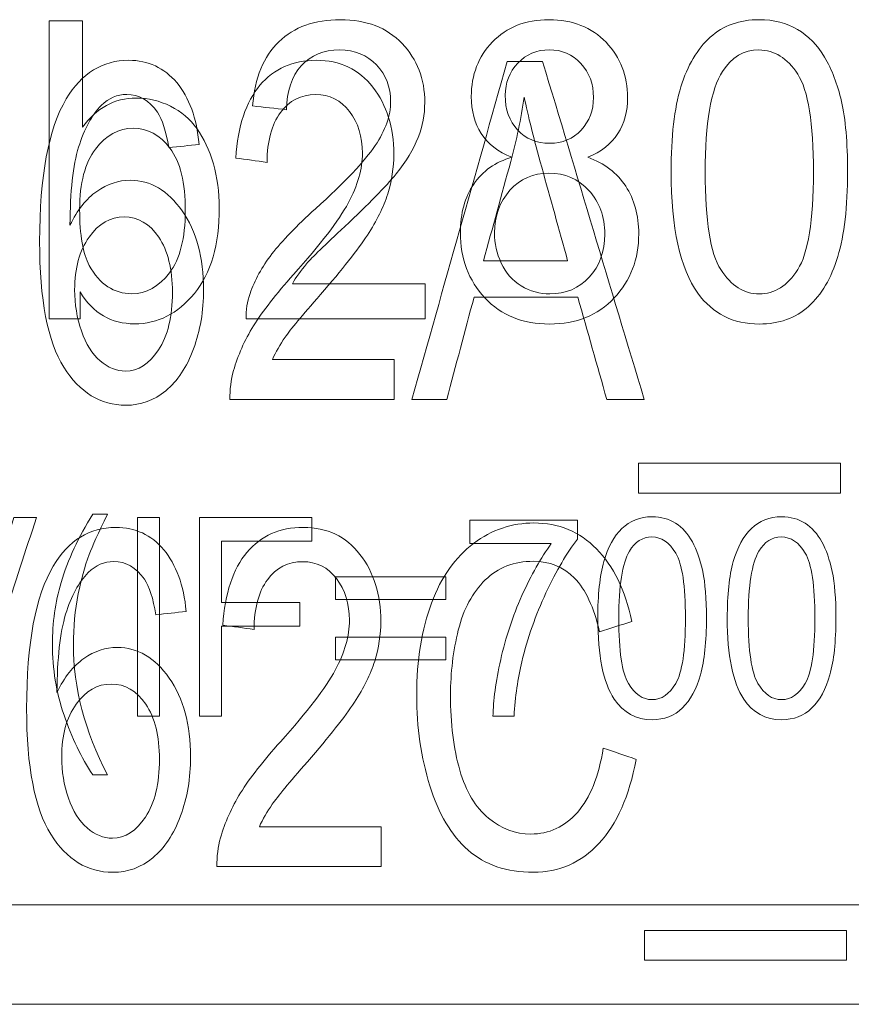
# Model space of a CAD drawing. Header units: inches. Extents: x -30 to 641, y 180 to 601.
# Tile 88 of 252: x 86.22 to 90.4, y 542.23 to 547.18. Entities that reach past the tile are written whole.
import ezdxf

# ---------------------------------------------------------------- set-up
doc = ezdxf.new("R2010")
doc.units = ezdxf.units.IN
doc.header["$MEASUREMENT"] = 0
doc.layers.add('1', color=7, linetype='Continuous')

# ---------------------------------------------------------------- blocks, each defined once
blk = doc.blocks.new('block 46')
at = {"layer": '1', "color": 155, "lineweight": 18, "true_color": 0x4c7299}
blk.add_lwpolyline([(155.5019, 542.2257), (23.9375, 542.2257)], dxfattribs=at)
blk = doc.blocks.new('block 1114')
at = {"layer": '1', "color": 155, "lineweight": 18, "true_color": 0x4c7299}
blk.add_lwpolyline([(58.2212, 542.7257), (96.2212, 542.7257)], dxfattribs=at)
blk = doc.blocks.new('block 1428')
at = {"layer": '1', "color": 18, "lineweight": 13, "true_color": 0x4c0000}
blk.add_lwpolyline([(155.5019, 542.2257), (23.9375, 542.2257)], dxfattribs=at)
blk = doc.blocks.new('block 1456')
at = {"layer": '1', "color": 18, "lineweight": 13, "true_color": 0x4c0000}
blk.add_lwpolyline([(155.5019, 542.2257), (23.9375, 542.2257)], dxfattribs=at)
blk = doc.blocks.new('block 5682')
at = {"layer": '1', "color": 18, "lineweight": 13, "true_color": 0x4c0000}
blk.add_open_spline([(85.9718, 543.6752), (85.9339, 543.6752), (85.8959, 543.6752), (85.858, 543.6752), (85.7496, 544.0085), (85.6412, 544.3419), (85.5329, 544.6752), (85.5729, 544.6752), (85.613, 544.6752), (85.6531, 544.6752), (85.7257, 544.433), (85.7984, 544.1909), (85.8711, 543.9487), (85.8886, 543.8906), (85.9033, 543.8359), (85.9151, 543.785), (85.9282, 543.8397), (85.9432, 543.8942), (85.9604, 543.9487), (86.0366, 544.1906), (86.1115, 544.433), (86.187, 544.6752), (86.2248, 544.6752), (86.2626, 544.6752), (86.3004, 544.6752), (86.1908, 544.3419), (86.0813, 544.0085), (85.9718, 543.6752)], degree=3, knots=[0, 0, 0, 0, 1, 1, 1, 2, 2, 2, 3, 3, 3, 4, 4, 4, 5, 5, 5, 6, 6, 6, 7, 7, 7, 8, 8, 8, 9, 9, 9, 9], dxfattribs=at)
blk = doc.blocks.new('block 5684')
at = {"layer": '1', "color": 18, "lineweight": 13, "true_color": 0x4c0000}
blk.add_open_spline([(88.8922, 544.5442), (88.7552, 544.5442), (88.6183, 544.5442), (88.4814, 544.5442), (88.4814, 544.5835), (88.4814, 544.6228), (88.4814, 544.6622), (88.6624, 544.6622), (88.8434, 544.6622), (89.0244, 544.6622), (89.0244, 544.6304), (89.0244, 544.5985), (89.0244, 544.5667), (88.9709, 544.4989), (88.9181, 544.4089), (88.8656, 544.2966), (88.813, 544.1844), (88.7726, 544.0687), (88.7441, 543.9502), (88.7238, 543.8662), (88.7102, 543.7747), (88.7046, 543.6752), (88.6693, 543.6752), (88.6339, 543.6752), (88.5986, 543.6752), (88.5999, 543.7537), (88.6127, 543.8489), (88.6376, 543.9604), (88.6625, 544.0717), (88.6979, 544.1792), (88.7443, 544.2825), (88.7908, 544.3861), (88.84, 544.4734), (88.8922, 544.5442)], degree=3, knots=[0, 0, 0, 0, 1, 1, 1, 2, 2, 2, 3, 3, 3, 4, 4, 4, 5, 5, 5, 6, 6, 6, 7, 7, 7, 8, 8, 8, 9, 9, 9, 10, 10, 10, 11, 11, 11, 11], dxfattribs=at)
blk = doc.blocks.new('block 5695')
at = {"layer": '1', "color": 18, "lineweight": 13, "true_color": 0x4c0000}
blk.add_open_spline([(89.8611, 543.762), (89.8058, 543.8451), (89.7782, 543.9807), (89.7782, 544.1684), (89.7782, 544.2866), (89.7882, 544.3818), (89.8086, 544.4539), (89.829, 544.5258), (89.8595, 544.5816), (89.8996, 544.6207), (89.9399, 544.66), (89.9906, 544.6793), (90.0516, 544.6793), (90.0967, 544.6793), (90.1361, 544.6686), (90.1701, 544.6468), (90.2039, 544.6251), (90.2321, 544.5941), (90.2542, 544.5534), (90.2763, 544.5128), (90.2937, 544.4631), (90.3063, 544.4048), (90.3191, 544.3462), (90.3252, 544.2674), (90.3252, 544.1684), (90.3252, 544.051), (90.3151, 543.9564), (90.295, 543.8842), (90.2748, 543.812), (90.2443, 543.7566), (90.2042, 543.7172), (90.1639, 543.6777), (90.113, 543.6581), (90.0516, 543.6581), (89.9707, 543.6581), (89.9071, 543.6926), (89.8611, 543.762)], degree=3, knots=[0, 0, 0, 0, 1, 1, 1, 2, 2, 2, 3, 3, 3, 4, 4, 4, 5, 5, 5, 6, 6, 6, 7, 7, 7, 8, 8, 8, 9, 9, 9, 10, 10, 10, 11, 11, 11, 12, 12, 12, 12], dxfattribs=at)
blk = doc.blocks.new('block 5697')
at = {"layer": '1', "color": 18, "lineweight": 13, "true_color": 0x4c0000}
blk.add_open_spline([(89.9375, 544.5059), (89.9018, 544.445), (89.884, 544.3324), (89.884, 544.1684), (89.884, 544.0042), (89.9001, 543.895), (89.9323, 543.8407), (89.9646, 543.7862), (90.0044, 543.7591), (90.0516, 543.7591), (90.099, 543.7591), (90.1387, 543.7862), (90.1709, 543.841), (90.203, 543.8955), (90.2194, 544.0047), (90.2194, 544.1684), (90.2194, 544.3329), (90.2031, 544.4424), (90.1709, 544.4964), (90.1386, 544.5506), (90.0986, 544.5777), (90.0505, 544.5777), (90.0033, 544.5777), (89.9655, 544.5537), (89.9375, 544.5059)], degree=3, knots=[0, 0, 0, 0, 1, 1, 1, 2, 2, 2, 3, 3, 3, 4, 4, 4, 5, 5, 5, 6, 6, 6, 7, 7, 7, 8, 8, 8, 8], dxfattribs=at)
blk = doc.blocks.new('block 5702')
at = {"layer": '1', "color": 18, "lineweight": 13, "true_color": 0x4c0000}
blk.add_open_spline([(88.7236, 546.9624), (88.6816, 546.9173), (88.6603, 546.8636), (88.6603, 546.8007), (88.6603, 546.7297), (88.6812, 546.6718), (88.7227, 546.6269), (88.7644, 546.5818), (88.8183, 546.5593), (88.8845, 546.5593), (88.949, 546.5593), (89.0016, 546.5816), (89.0431, 546.6261), (89.0846, 546.6706), (89.1048, 546.7255), (89.1048, 546.7903), (89.1048, 546.8579), (89.0835, 546.9147), (89.041, 546.9607), (88.9986, 547.0066), (88.9458, 547.0298), (88.8827, 547.0298), (88.8186, 547.0298), (88.7656, 547.0075), (88.7236, 546.9624)], degree=3, knots=[0, 0, 0, 0, 1, 1, 1, 2, 2, 2, 3, 3, 3, 4, 4, 4, 5, 5, 5, 6, 6, 6, 7, 7, 7, 8, 8, 8, 8], dxfattribs=at)
blk = doc.blocks.new('block 5706')
at = {"layer": '1', "color": 18, "lineweight": 13, "true_color": 0x4c0000}
blk.add_open_spline([(89.6299, 545.8054), (89.5402, 545.93), (89.4953, 546.1334), (89.4953, 546.415), (89.4953, 546.5923), (89.5116, 546.7351), (89.5448, 546.8433), (89.5778, 546.9511), (89.6274, 547.0348), (89.6926, 547.0935), (89.758, 547.1524), (89.8404, 547.1813), (89.9394, 547.1813), (90.0126, 547.1813), (90.0768, 547.1652), (90.1318, 547.1326), (90.1867, 547.1001), (90.2326, 547.0536), (90.2685, 546.9926), (90.3044, 546.9315), (90.3326, 546.8571), (90.3532, 546.7696), (90.3739, 546.6817), (90.3839, 546.5635), (90.3839, 546.415), (90.3839, 546.2389), (90.3675, 546.0969), (90.3347, 545.9887), (90.3019, 545.8804), (90.2525, 545.7972), (90.1873, 545.7381), (90.1219, 545.6789), (90.0391, 545.6495), (89.9394, 545.6495), (89.808, 545.6495), (89.7048, 545.7013), (89.6299, 545.8054)], degree=3, knots=[0, 0, 0, 0, 1, 1, 1, 2, 2, 2, 3, 3, 3, 4, 4, 4, 5, 5, 5, 6, 6, 6, 7, 7, 7, 8, 8, 8, 9, 9, 9, 10, 10, 10, 11, 11, 11, 12, 12, 12, 12], dxfattribs=at)
blk = doc.blocks.new('block 5714')
at = {"layer": '1', "color": 18, "lineweight": 13, "true_color": 0x4c0000}
blk.add_open_spline([(89.2857, 544.5059), (89.25, 544.445), (89.2321, 544.3324), (89.2321, 544.1684), (89.2321, 544.0042), (89.2482, 543.895), (89.2804, 543.8407), (89.3128, 543.7862), (89.3526, 543.7591), (89.3998, 543.7591), (89.4472, 543.7591), (89.4869, 543.7862), (89.5191, 543.841), (89.5512, 543.8955), (89.5676, 544.0047), (89.5676, 544.1684), (89.5676, 544.3329), (89.5513, 544.4424), (89.5191, 544.4964), (89.4868, 544.5506), (89.4468, 544.5777), (89.3987, 544.5777), (89.3515, 544.5777), (89.3137, 544.5537), (89.2857, 544.5059)], degree=3, knots=[0, 0, 0, 0, 1, 1, 1, 2, 2, 2, 3, 3, 3, 4, 4, 4, 5, 5, 5, 6, 6, 6, 7, 7, 7, 8, 8, 8, 8], dxfattribs=at)
blk = doc.blocks.new('block 5719')
at = {"layer": '1', "color": 18, "lineweight": 13, "true_color": 0x4c0000}
blk.add_open_spline([(86.5978, 546.5302), (86.5446, 546.4603), (86.5177, 546.359), (86.5177, 546.2266), (86.5177, 546.0965), (86.5341, 546.0021), (86.5662, 545.9442), (86.6187, 545.8493), (86.69, 545.8022), (86.7799, 545.8022), (86.8531, 545.8022), (86.9162, 545.8371), (86.9696, 545.907), (87.0229, 545.9768), (87.0497, 546.0812), (87.0497, 546.2197), (87.0497, 546.3613), (87.0239, 546.4661), (86.973, 546.5336), (86.922, 546.6013), (86.8601, 546.6349), (86.7876, 546.6349), (86.7144, 546.6349), (86.6509, 546.6), (86.5978, 546.5302)], degree=3, knots=[0, 0, 0, 0, 1, 1, 1, 2, 2, 2, 3, 3, 3, 4, 4, 4, 5, 5, 5, 6, 6, 6, 7, 7, 7, 8, 8, 8, 8], dxfattribs=at)
blk = doc.blocks.new('block 5722')
at = {"layer": '1', "color": 18, "lineweight": 13, "true_color": 0x4c0000}
blk.add_open_spline([(86.9202, 543.6752), (86.8831, 543.6752), (86.8461, 543.6752), (86.809, 543.6752), (86.809, 544.0085), (86.809, 544.3419), (86.809, 544.6752), (86.8461, 544.6752), (86.8831, 544.6752), (86.9202, 544.6752), (86.9202, 544.3419), (86.9202, 544.0085), (86.9202, 543.6752)], degree=3, knots=[0, 0, 0, 0, 1, 1, 1, 2, 2, 2, 3, 3, 3, 4, 4, 4, 4], dxfattribs=at)
blk = doc.blocks.new('block 5735')
at = {"layer": '1', "color": 18, "lineweight": 13, "true_color": 0x4c0000}
blk.add_open_spline([(88.3606, 544.3777), (88.3606, 544.3395), (88.3606, 544.3013), (88.3606, 544.2631), (88.1759, 544.2631), (87.9913, 544.2631), (87.8066, 544.2631), (87.8066, 544.3013), (87.8066, 544.3395), (87.8066, 544.3777), (87.9913, 544.3777), (88.1759, 544.3777), (88.3606, 544.3777)], degree=3, knots=[0, 0, 0, 0, 1, 1, 1, 2, 2, 2, 3, 3, 3, 4, 4, 4, 4], dxfattribs=at)
blk = doc.blocks.new('block 5737')
at = {"layer": '1', "color": 18, "lineweight": 13, "true_color": 0x4c0000}
blk.add_open_spline([(87.5887, 545.8521), (87.8115, 545.8521), (88.0342, 545.8521), (88.257, 545.8521), (88.257, 545.7931), (88.257, 545.7342), (88.257, 545.6752), (87.9567, 545.6752), (87.6564, 545.6752), (87.3562, 545.6752), (87.3551, 545.7193), (87.3614, 545.7623), (87.3757, 545.803), (87.3987, 545.8705), (87.4353, 545.9369), (87.4858, 546.0025), (87.5364, 546.0681), (87.6096, 546.1437), (87.7048, 546.2297), (87.853, 546.3636), (87.953, 546.4695), (88.0053, 546.5474), (88.0576, 546.6254), (88.0834, 546.6994), (88.0834, 546.7688), (88.0834, 546.8421), (88.0597, 546.9035), (88.0123, 546.9538), (87.965, 547.0039), (87.9028, 547.029), (87.8268, 547.029), (87.7459, 547.029), (87.6818, 547.0021), (87.6333, 546.9492), (87.5847, 546.896), (87.5605, 546.8222), (87.5598, 546.7282), (87.5025, 546.7346), (87.4452, 546.741), (87.3879, 546.7473), (87.3997, 546.8886), (87.444, 546.9964), (87.5207, 547.0704), (87.5976, 547.1447), (87.7009, 547.1813), (87.8303, 547.1813), (87.961, 547.1813), (88.0645, 547.1414), (88.1409, 547.0616), (88.2172, 546.9818), (88.2552, 546.8828), (88.2552, 546.765), (88.2552, 546.7048), (88.2441, 546.6457), (88.2218, 546.5877), (88.1995, 546.5298), (88.1625, 546.4688), (88.1106, 546.4047), (88.0588, 546.3408), (87.9729, 546.2527), (87.8526, 546.1407), (87.7525, 546.0474), (87.6877, 545.9849), (87.6595, 545.9519), (87.6311, 545.9187), (87.6072, 545.8855), (87.5887, 545.8521)], degree=3, knots=[0, 0, 0, 0, 1, 1, 1, 2, 2, 2, 3, 3, 3, 4, 4, 4, 5, 5, 5, 6, 6, 6, 7, 7, 7, 8, 8, 8, 9, 9, 9, 10, 10, 10, 11, 11, 11, 12, 12, 12, 13, 13, 13, 14, 14, 14, 15, 15, 15, 16, 16, 16, 17, 17, 17, 18, 18, 18, 19, 19, 19, 20, 20, 20, 21, 21, 21, 22, 22, 22, 22], dxfattribs=at)
blk = doc.blocks.new('block 5738')
at = {"layer": '1', "color": 18, "lineweight": 13, "true_color": 0x4c0000}
blk.add_open_spline([(88.3606, 544.0743), (88.3606, 544.0361), (88.3606, 543.9979), (88.3606, 543.9597), (88.1759, 543.9597), (87.9913, 543.9597), (87.8066, 543.9597), (87.8066, 543.9979), (87.8066, 544.0361), (87.8066, 544.0743), (87.9913, 544.0743), (88.1759, 544.0743), (88.3606, 544.0743)], degree=3, knots=[0, 0, 0, 0, 1, 1, 1, 2, 2, 2, 3, 3, 3, 4, 4, 4, 4], dxfattribs=at)
blk = doc.blocks.new('block 5741')
at = {"layer": '1', "color": 18, "lineweight": 13, "true_color": 0x4c0000}
blk.add_open_spline([(86.6573, 543.3813), (86.6327, 543.3813), (86.6081, 543.3813), (86.5835, 543.3813), (86.5266, 543.4667), (86.4785, 543.5667), (86.4392, 543.6813), (86.3999, 543.796), (86.3804, 543.9147), (86.3804, 544.0374), (86.3804, 544.1457), (86.395, 544.2493), (86.4244, 544.3485), (86.4585, 544.4635), (86.5118, 544.578), (86.5835, 544.6923), (86.6081, 544.6923), (86.6327, 544.6923), (86.6573, 544.6923), (86.6111, 544.5977), (86.5807, 544.5302), (86.5659, 544.4897), (86.5428, 544.4267), (86.5242, 544.3613), (86.5109, 544.2933), (86.4943, 544.2081), (86.4862, 544.1226), (86.4862, 544.0367), (86.4862, 543.818), (86.5433, 543.5995), (86.6573, 543.3813)], degree=3, knots=[0, 0, 0, 0, 1, 1, 1, 2, 2, 2, 3, 3, 3, 4, 4, 4, 5, 5, 5, 6, 6, 6, 7, 7, 7, 8, 8, 8, 9, 9, 9, 10, 10, 10, 10], dxfattribs=at)
blk = doc.blocks.new('block 5743')
at = {"layer": '1', "color": 18, "lineweight": 13, "true_color": 0x4c0000}
blk.add_open_spline([(86.5198, 545.8114), (86.5198, 545.766), (86.5198, 545.7206), (86.5198, 545.6752), (86.468, 545.6752), (86.4162, 545.6752), (86.3644, 545.6752), (86.3644, 546.1752), (86.3644, 546.6752), (86.3644, 547.1752), (86.4201, 547.1752), (86.4759, 547.1752), (86.5317, 547.1752), (86.5317, 546.9968), (86.5317, 546.8183), (86.5317, 546.6399), (86.6025, 546.7378), (86.6928, 546.7865), (86.8022, 546.7865), (86.8629, 546.7865), (86.9204, 546.7731), (86.9748, 546.7458), (87.0287, 546.7188), (87.0734, 546.681), (87.1086, 546.6322), (87.1437, 546.5837), (87.1711, 546.5248), (87.1909, 546.4557), (87.2107, 546.387), (87.2206, 546.3133), (87.2206, 546.2351), (87.2206, 546.0486), (87.1787, 545.9047), (87.0951, 545.803), (87.0114, 545.7013), (86.911, 545.6506), (86.7939, 545.6506), (86.6774, 545.6506), (86.5861, 545.704), (86.5198, 545.8114)], degree=3, knots=[0, 0, 0, 0, 1, 1, 1, 2, 2, 2, 3, 3, 3, 4, 4, 4, 5, 5, 5, 6, 6, 6, 7, 7, 7, 8, 8, 8, 9, 9, 9, 10, 10, 10, 11, 11, 11, 12, 12, 12, 13, 13, 13, 13], dxfattribs=at)
blk = doc.blocks.new('block 5751')
at = {"layer": '1', "color": 18, "lineweight": 13, "true_color": 0x4c0000}
blk.add_open_spline([(87.2325, 543.6752), (87.1955, 543.6752), (87.1585, 543.6752), (87.1215, 543.6752), (87.1215, 544.0085), (87.1215, 544.3419), (87.1215, 544.6752), (87.3102, 544.6752), (87.4988, 544.6752), (87.6875, 544.6752), (87.6875, 544.6359), (87.6875, 544.5966), (87.6875, 544.5573), (87.5358, 544.5573), (87.3841, 544.5573), (87.2325, 544.5573), (87.2325, 544.454), (87.2325, 544.3507), (87.2325, 544.2475), (87.3638, 544.2475), (87.495, 544.2475), (87.6263, 544.2475), (87.6263, 544.2082), (87.6263, 544.1689), (87.6263, 544.1295), (87.495, 544.1295), (87.3638, 544.1295), (87.2325, 544.1295), (87.2325, 543.9781), (87.2325, 543.8267), (87.2325, 543.6752)], degree=3, knots=[0, 0, 0, 0, 1, 1, 1, 2, 2, 2, 3, 3, 3, 4, 4, 4, 5, 5, 5, 6, 6, 6, 7, 7, 7, 8, 8, 8, 9, 9, 9, 10, 10, 10, 10], dxfattribs=at)
blk = doc.blocks.new('block 5755')
at = {"layer": '1', "color": 18, "lineweight": 13, "true_color": 0x4c0000}
blk.add_open_spline([(89.2092, 543.762), (89.154, 543.8451), (89.1263, 543.9807), (89.1263, 544.1684), (89.1263, 544.2866), (89.1364, 544.3818), (89.1568, 544.4539), (89.1771, 544.5258), (89.2077, 544.5816), (89.2478, 544.6207), (89.2881, 544.66), (89.3388, 544.6793), (89.3998, 544.6793), (89.4448, 544.6793), (89.4843, 544.6686), (89.5182, 544.6468), (89.552, 544.6251), (89.5803, 544.5941), (89.6024, 544.5534), (89.6245, 544.5128), (89.6419, 544.4631), (89.6545, 544.4048), (89.6672, 544.3462), (89.6734, 544.2674), (89.6734, 544.1684), (89.6734, 544.051), (89.6633, 543.9564), (89.6432, 543.8842), (89.623, 543.812), (89.5925, 543.7566), (89.5524, 543.7172), (89.5121, 543.6777), (89.4612, 543.6581), (89.3998, 543.6581), (89.3189, 543.6581), (89.2553, 543.6926), (89.2092, 543.762)], degree=3, knots=[0, 0, 0, 0, 1, 1, 1, 2, 2, 2, 3, 3, 3, 4, 4, 4, 5, 5, 5, 6, 6, 6, 7, 7, 7, 8, 8, 8, 9, 9, 9, 10, 10, 10, 11, 11, 11, 12, 12, 12, 12], dxfattribs=at)
blk = doc.blocks.new('block 5761')
at = {"layer": '1', "color": 18, "lineweight": 13, "true_color": 0x4c0000}
blk.add_open_spline([(89.7541, 546.9212), (89.6961, 546.8298), (89.6671, 546.661), (89.6671, 546.415), (89.6671, 546.1687), (89.6933, 546.0048), (89.7456, 545.9235), (89.7981, 545.8417), (89.8627, 545.8011), (89.9394, 545.8011), (90.0164, 545.8011), (90.0809, 545.8417), (90.1332, 545.9239), (90.1853, 546.0057), (90.212, 546.1694), (90.212, 546.415), (90.212, 546.6618), (90.1855, 546.826), (90.1332, 546.907), (90.0808, 546.9882), (90.0157, 547.029), (89.9377, 547.029), (89.861, 547.029), (89.7996, 546.9929), (89.7541, 546.9212)], degree=3, knots=[0, 0, 0, 0, 1, 1, 1, 2, 2, 2, 3, 3, 3, 4, 4, 4, 5, 5, 5, 6, 6, 6, 7, 7, 7, 8, 8, 8, 8], dxfattribs=at)
blk = doc.blocks.new('block 5764')
at = {"layer": '1', "color": 18, "lineweight": 13, "true_color": 0x4c0000}
blk.add_open_spline([(88.6842, 546.3228), (88.6324, 546.2654), (88.6066, 546.194), (88.6066, 546.1081), (88.6066, 546.0555), (88.6178, 546.0044), (88.6405, 545.9557), (88.6633, 545.9067), (88.6966, 545.8682), (88.7412, 545.8414), (88.7858, 545.8145), (88.8339, 545.8011), (88.8855, 545.8011), (88.9654, 545.8011), (89.0313, 545.8295), (89.0835, 545.8859), (89.1359, 545.9423), (89.1616, 546.0144), (89.1616, 546.1019), (89.1616, 546.1906), (89.1348, 546.2638), (89.0811, 546.3218), (89.0274, 546.3797), (88.9605, 546.4089), (88.88, 546.4089), (88.8012, 546.4089), (88.736, 546.3801), (88.6842, 546.3228)], degree=3, knots=[0, 0, 0, 0, 1, 1, 1, 2, 2, 2, 3, 3, 3, 4, 4, 4, 5, 5, 5, 6, 6, 6, 7, 7, 7, 8, 8, 8, 9, 9, 9, 9], dxfattribs=at)
blk = doc.blocks.new('block 5765')
at = {"layer": '1', "color": 18, "lineweight": 13, "true_color": 0x4c0000}
blk.add_open_spline([(88.502, 546.3541), (88.547, 546.42), (88.6108, 546.4649), (88.6938, 546.4887), (88.6244, 546.5167), (88.5732, 546.5566), (88.5397, 546.6084), (88.5062, 546.6602), (88.4895, 546.7224), (88.4895, 546.7945), (88.4895, 546.9035), (88.5251, 546.9956), (88.5962, 547.0697), (88.6677, 547.1441), (88.7625, 547.1813), (88.8807, 547.1813), (88.9999, 547.1813), (89.0954, 547.1434), (89.1679, 547.0674), (89.2406, 546.9912), (89.2767, 546.8985), (89.2767, 546.7896), (89.2767, 546.7197), (89.2603, 546.6595), (89.2272, 546.6077), (89.1941, 546.556), (89.1435, 546.5167), (89.0759, 546.4887), (89.1595, 546.4588), (89.2233, 546.41), (89.2669, 546.3433), (89.3106, 546.2764), (89.3325, 546.1967), (89.3325, 546.1038), (89.3325, 545.9757), (89.2913, 545.8678), (89.209, 545.7807), (89.1264, 545.6932), (89.018, 545.6495), (88.8834, 545.6495), (88.7489, 545.6495), (88.6405, 545.6932), (88.5582, 545.7811), (88.4761, 545.8688), (88.4344, 545.978), (88.4344, 546.1092), (88.4344, 546.2067), (88.4571, 546.2884), (88.502, 546.3541)], degree=3, knots=[0, 0, 0, 0, 1, 1, 1, 2, 2, 2, 3, 3, 3, 4, 4, 4, 5, 5, 5, 6, 6, 6, 7, 7, 7, 8, 8, 8, 9, 9, 9, 10, 10, 10, 11, 11, 11, 12, 12, 12, 13, 13, 13, 14, 14, 14, 15, 15, 15, 16, 16, 16, 16], dxfattribs=at)
blk = doc.blocks.new('block 5771')
at = {"layer": '1', "color": 18, "lineweight": 13, "true_color": 0x4c0000}
blk.add_lwpolyline([(152.4615, 542.2257), (133.7592, 542.2257), (58.9499, 542.2257), (40.2476, 542.2257)], dxfattribs=at)
blk = doc.blocks.new('block 6249')
at = {"layer": '1', "color": 18, "lineweight": 13, "true_color": 0x4c0000}
blk.add_open_spline([(90.3481, 544.7982), (90.0091, 544.7982), (89.67, 544.7982), (89.3309, 544.7982), (89.3309, 544.8484), (89.3309, 544.8985), (89.3309, 544.9487), (89.67, 544.9487), (90.0091, 544.9487), (90.3481, 544.9487), (90.3481, 544.8985), (90.3481, 544.8484), (90.3481, 544.7982)], degree=3, knots=[0, 0, 0, 0, 1, 1, 1, 2, 2, 2, 3, 3, 3, 4, 4, 4, 4], dxfattribs=at)
blk = doc.blocks.new('block 6252')
at = {"layer": '1', "color": 18, "lineweight": 13, "true_color": 0x4c0000}
blk.add_open_spline([(86.5651, 546.0869), (86.5169, 546.0194), (86.4926, 545.9307), (86.4926, 545.8211), (86.4926, 545.7489), (86.5038, 545.6802), (86.5265, 545.6145), (86.5492, 545.5489), (86.5802, 545.4988), (86.6205, 545.4645), (86.6612, 545.4298), (86.7034, 545.4127), (86.7478, 545.4127), (86.8124, 545.4127), (86.868, 545.4484), (86.9147, 545.5193), (86.9616, 545.5904), (86.9848, 545.6871), (86.9848, 545.8093), (86.9848, 545.9267), (86.9617, 546.0194), (86.9157, 546.0868), (86.8694, 546.1545), (86.8118, 546.1886), (86.7417, 546.1886), (86.6723, 546.1886), (86.6135, 546.1546), (86.5651, 546.0869)], degree=3, knots=[0, 0, 0, 0, 1, 1, 1, 2, 2, 2, 3, 3, 3, 4, 4, 4, 5, 5, 5, 6, 6, 6, 7, 7, 7, 8, 8, 8, 9, 9, 9, 9], dxfattribs=at)
blk = doc.blocks.new('block 6253')
at = {"layer": '1', "color": 18, "lineweight": 13, "true_color": 0x4c0000}
blk.add_open_spline([(87.4878, 545.4705), (87.6921, 545.4705), (87.8964, 545.4705), (88.1008, 545.4705), (88.1008, 545.4037), (88.1008, 545.3369), (88.1008, 545.2701), (87.8253, 545.2701), (87.5499, 545.2701), (87.2745, 545.2701), (87.2735, 545.3201), (87.2793, 545.3688), (87.2924, 545.4149), (87.3141, 545.4912), (87.3471, 545.5667), (87.3934, 545.641), (87.4398, 545.7154), (87.5069, 545.8011), (87.5942, 545.8985), (87.7302, 546.0502), (87.8219, 546.1703), (87.8699, 546.2586), (87.918, 546.3471), (87.9415, 546.4308), (87.9415, 546.5095), (87.9415, 546.5926), (87.9198, 546.6622), (87.8763, 546.7191), (87.833, 546.7758), (87.7759, 546.8044), (87.7062, 546.8044), (87.632, 546.8044), (87.5731, 546.7739), (87.5287, 546.7139), (87.484, 546.6536), (87.4619, 546.57), (87.4612, 546.4634), (87.4087, 546.4707), (87.3561, 546.4779), (87.3036, 546.4852), (87.3144, 546.6452), (87.3551, 546.7674), (87.4254, 546.8513), (87.4959, 546.9354), (87.5907, 546.977), (87.7094, 546.977), (87.8293, 546.977), (87.9243, 546.9318), (87.9943, 546.8413), (88.0643, 546.7509), (88.0992, 546.6387), (88.0992, 546.5052), (88.0992, 546.4369), (88.0889, 546.3699), (88.0685, 546.3042), (88.048, 546.2386), (88.0141, 546.1694), (87.9665, 546.0968), (87.9189, 546.0243), (87.8402, 545.9246), (87.7298, 545.7976), (87.6381, 545.692), (87.5786, 545.621), (87.5527, 545.5836), (87.5267, 545.5461), (87.5047, 545.5084), (87.4878, 545.4705)], degree=3, knots=[0, 0, 0, 0, 1, 1, 1, 2, 2, 2, 3, 3, 3, 4, 4, 4, 5, 5, 5, 6, 6, 6, 7, 7, 7, 8, 8, 8, 9, 9, 9, 10, 10, 10, 11, 11, 11, 12, 12, 12, 13, 13, 13, 14, 14, 14, 15, 15, 15, 16, 16, 16, 17, 17, 17, 18, 18, 18, 19, 19, 19, 20, 20, 20, 21, 21, 21, 22, 22, 22, 22], dxfattribs=at)
blk = doc.blocks.new('block 6254')
at = {"layer": '1', "color": 18, "lineweight": 13, "true_color": 0x4c0000}
blk.add_open_spline([(88.3659, 545.2701), (88.3073, 545.2701), (88.2488, 545.2701), (88.1903, 545.2701), (88.3503, 545.8367), (88.5103, 546.4034), (88.6703, 546.9701), (88.7298, 546.9701), (88.7892, 546.9701), (88.8487, 546.9701), (89.0192, 546.4034), (89.1896, 545.8367), (89.36, 545.2701), (89.2972, 545.2701), (89.2345, 545.2701), (89.1717, 545.2701), (89.1231, 545.4417), (89.0745, 545.6133), (89.0259, 545.785), (88.8517, 545.785), (88.6775, 545.785), (88.5034, 545.785), (88.4575, 545.6133), (88.4117, 545.4417), (88.3659, 545.2701)], degree=3, knots=[0, 0, 0, 0, 1, 1, 1, 2, 2, 2, 3, 3, 3, 4, 4, 4, 5, 5, 5, 6, 6, 6, 7, 7, 7, 8, 8, 8, 8], dxfattribs=at)
blk = doc.blocks.new('block 6257')
at = {"layer": '1', "color": 18, "lineweight": 13, "true_color": 0x4c0000}
blk.add_open_spline([(87.0065, 546.8644), (87.0692, 546.7896), (87.1069, 546.6861), (87.1194, 546.5539), (87.0685, 546.5484), (87.0177, 546.5428), (86.9669, 546.5373), (86.9531, 546.6195), (86.9339, 546.6791), (86.909, 546.7161), (86.8674, 546.7757), (86.8162, 546.8052), (86.7555, 546.8052), (86.7066, 546.8052), (86.6637, 546.787), (86.6266, 546.7496), (86.5783, 546.7017), (86.5403, 546.6317), (86.5125, 546.5399), (86.4845, 546.4478), (86.4699, 546.3168), (86.469, 546.1468), (86.5057, 546.2233), (86.5511, 546.2799), (86.6045, 546.3173), (86.6577, 546.3545), (86.7139, 546.373), (86.7724, 546.373), (86.8748, 546.373), (86.9617, 546.3216), (87.0337, 546.219), (87.1054, 546.1167), (87.1418, 545.9842), (87.1418, 545.8219), (87.1418, 545.7154), (87.1248, 545.6162), (87.0909, 545.5245), (87.0572, 545.4331), (87.0107, 545.3627), (86.9515, 545.314), (86.8923, 545.2653), (86.8252, 545.2409), (86.7504, 545.2409), (86.6225, 545.2409), (86.5179, 545.3049), (86.4373, 545.4331), (86.3569, 545.5611), (86.3161, 545.7719), (86.3161, 546.0655), (86.3161, 546.3943), (86.3609, 546.633), (86.4501, 546.7822), (86.5279, 546.9123), (86.633, 546.977), (86.7648, 546.977), (86.8629, 546.977), (86.9435, 546.9396), (87.0065, 546.8644)], degree=3, knots=[0, 0, 0, 0, 1, 1, 1, 2, 2, 2, 3, 3, 3, 4, 4, 4, 5, 5, 5, 6, 6, 6, 7, 7, 7, 8, 8, 8, 9, 9, 9, 10, 10, 10, 11, 11, 11, 12, 12, 12, 13, 13, 13, 14, 14, 14, 15, 15, 15, 16, 16, 16, 17, 17, 17, 18, 18, 18, 19, 19, 19, 19], dxfattribs=at)
blk = doc.blocks.new('block 6258')
at = {"layer": '1', "color": 18, "lineweight": 13, "true_color": 0x4c0000}
blk.add_open_spline([(88.6879, 546.467), (88.6425, 546.3006), (88.5967, 546.1343), (88.551, 545.9681), (88.6922, 545.9681), (88.8335, 545.9681), (88.9747, 545.9681), (88.9312, 546.1251), (88.8877, 546.2821), (88.8442, 546.4391), (88.8046, 546.5821), (88.7748, 546.6996), (88.7557, 546.7913), (88.7397, 546.6826), (88.7173, 546.5743), (88.6879, 546.467)], degree=3, knots=[0, 0, 0, 0, 1, 1, 1, 2, 2, 2, 3, 3, 3, 4, 4, 4, 5, 5, 5, 5], dxfattribs=at)
blk = doc.blocks.new('block 6259')
at = {"layer": '1', "color": 18, "lineweight": 13, "true_color": 0x4c0000}
blk.add_open_spline([(90.3793, 542.4472), (90.0403, 542.4472), (89.7012, 542.4472), (89.3621, 542.4472), (89.3621, 542.4973), (89.3621, 542.5475), (89.3621, 542.5977), (89.7012, 542.5977), (90.0403, 542.5977), (90.3793, 542.5977), (90.3793, 542.5475), (90.3793, 542.4973), (90.3793, 542.4472)], degree=3, knots=[0, 0, 0, 0, 1, 1, 1, 2, 2, 2, 3, 3, 3, 4, 4, 4, 4], dxfattribs=at)
blk = doc.blocks.new('block 6262')
at = {"layer": '1', "color": 18, "lineweight": 13, "true_color": 0x4c0000}
blk.add_open_spline([(86.9411, 544.5134), (87.0038, 544.4386), (87.0415, 544.3351), (87.054, 544.2029), (87.0032, 544.1973), (86.9523, 544.1918), (86.9015, 544.1863), (86.8877, 544.2685), (86.8685, 544.3281), (86.8436, 544.3651), (86.802, 544.4247), (86.7509, 544.4542), (86.6901, 544.4542), (86.6412, 544.4542), (86.5983, 544.436), (86.5612, 544.3986), (86.513, 544.3507), (86.4749, 544.2807), (86.4471, 544.1889), (86.4191, 544.0968), (86.4046, 543.9658), (86.4036, 543.7958), (86.4404, 543.8723), (86.4858, 543.9289), (86.5392, 543.9663), (86.5924, 544.0035), (86.6485, 544.0219), (86.7071, 544.0219), (86.8094, 544.0219), (86.8964, 543.9706), (86.9683, 543.868), (87.0401, 543.7656), (87.0764, 543.6331), (87.0764, 543.4709), (87.0764, 543.3644), (87.0595, 543.2652), (87.0256, 543.1735), (86.9918, 543.0821), (86.9453, 543.0117), (86.8861, 542.963), (86.827, 542.9143), (86.7598, 542.8899), (86.685, 542.8899), (86.5571, 542.8899), (86.4525, 542.9538), (86.3719, 543.0821), (86.2916, 543.2101), (86.2507, 543.4209), (86.2507, 543.7145), (86.2507, 544.0432), (86.2955, 544.282), (86.3847, 544.4312), (86.4626, 544.5613), (86.5676, 544.626), (86.6994, 544.626), (86.7976, 544.626), (86.8781, 544.5886), (86.9411, 544.5134)], degree=3, knots=[0, 0, 0, 0, 1, 1, 1, 2, 2, 2, 3, 3, 3, 4, 4, 4, 5, 5, 5, 6, 6, 6, 7, 7, 7, 8, 8, 8, 9, 9, 9, 10, 10, 10, 11, 11, 11, 12, 12, 12, 13, 13, 13, 14, 14, 14, 15, 15, 15, 16, 16, 16, 17, 17, 17, 18, 18, 18, 19, 19, 19, 19], dxfattribs=at)
blk = doc.blocks.new('block 6263')
at = {"layer": '1', "color": 18, "lineweight": 13, "true_color": 0x4c0000}
blk.add_open_spline([(89.0238, 543.1917), (89.0878, 543.2644), (89.1313, 543.3722), (89.154, 543.5153), (89.2092, 543.4963), (89.2644, 543.4773), (89.3196, 543.4583), (89.2847, 543.2735), (89.2224, 543.1326), (89.1322, 543.0356), (89.0422, 542.9388), (88.932, 542.8899), (88.8019, 542.8899), (88.6673, 542.8899), (88.5576, 542.9273), (88.4732, 543.0021), (88.389, 543.0767), (88.3245, 543.1843), (88.2807, 543.3261), (88.2369, 543.4676), (88.2145, 543.6192), (88.2145, 543.7819), (88.2145, 543.9589), (88.2394, 544.1133), (88.289, 544.245), (88.3386, 544.3769), (88.4095, 544.4768), (88.5013, 544.5456), (88.5929, 544.6141), (88.6941, 544.6482), (88.8044, 544.6482), (88.9295, 544.6482), (89.0347, 544.6047), (89.1201, 544.5182), (89.2053, 544.4318), (89.2646, 544.3098), (89.2982, 544.1528), (89.2439, 544.1354), (89.1897, 544.1181), (89.1354, 544.1007), (89.1063, 544.2242), (89.0644, 544.3146), (89.0091, 544.3707), (88.9537, 544.4269), (88.8847, 544.4555), (88.8013, 544.4555), (88.705, 544.4555), (88.6247, 544.4242), (88.5601, 544.3616), (88.4957, 544.2991), (88.4505, 544.215), (88.4242, 544.1094), (88.398, 544.0037), (88.3849, 543.895), (88.3849, 543.7827), (88.3849, 543.6384), (88.4006, 543.5122), (88.4316, 543.4044), (88.4626, 543.2965), (88.5106, 543.2156), (88.5761, 543.1626), (88.6417, 543.1095), (88.712, 543.0826), (88.7885, 543.0826), (88.8809, 543.0826), (88.9595, 543.1187), (89.0238, 543.1917)], degree=3, knots=[0, 0, 0, 0, 1, 1, 1, 2, 2, 2, 3, 3, 3, 4, 4, 4, 5, 5, 5, 6, 6, 6, 7, 7, 7, 8, 8, 8, 9, 9, 9, 10, 10, 10, 11, 11, 11, 12, 12, 12, 13, 13, 13, 14, 14, 14, 15, 15, 15, 16, 16, 16, 17, 17, 17, 18, 18, 18, 19, 19, 19, 20, 20, 20, 21, 21, 21, 22, 22, 22, 22], dxfattribs=at)
blk = doc.blocks.new('block 6266')
at = {"layer": '1', "color": 18, "lineweight": 13, "true_color": 0x4c0000}
blk.add_open_spline([(86.4997, 543.7359), (86.4516, 543.6684), (86.4273, 543.5797), (86.4273, 543.4701), (86.4273, 543.3979), (86.4385, 543.3292), (86.4612, 543.2635), (86.4838, 543.1979), (86.5149, 543.1478), (86.5552, 543.1134), (86.5959, 543.0787), (86.638, 543.0617), (86.6824, 543.0617), (86.747, 543.0617), (86.8027, 543.0974), (86.8494, 543.1682), (86.8962, 543.2394), (86.9194, 543.3361), (86.9194, 543.4583), (86.9194, 543.5757), (86.8964, 543.6684), (86.8503, 543.7358), (86.8041, 543.8035), (86.7464, 543.8375), (86.6764, 543.8375), (86.607, 543.8375), (86.5481, 543.8036), (86.4997, 543.7359)], degree=3, knots=[0, 0, 0, 0, 1, 1, 1, 2, 2, 2, 3, 3, 3, 4, 4, 4, 5, 5, 5, 6, 6, 6, 7, 7, 7, 8, 8, 8, 9, 9, 9, 9], dxfattribs=at)
blk = doc.blocks.new('block 6267')
at = {"layer": '1', "color": 18, "lineweight": 13, "true_color": 0x4c0000}
blk.add_open_spline([(87.4224, 543.1195), (87.6267, 543.1195), (87.8311, 543.1195), (88.0354, 543.1195), (88.0354, 543.0527), (88.0354, 542.9859), (88.0354, 542.919), (87.76, 542.919), (87.4845, 542.919), (87.2091, 542.919), (87.2081, 542.9691), (87.2139, 543.0178), (87.227, 543.0639), (87.2487, 543.1402), (87.2817, 543.2156), (87.3281, 543.29), (87.3744, 543.3644), (87.4416, 543.4501), (87.5289, 543.5475), (87.6648, 543.6992), (87.7566, 543.8193), (87.8045, 543.9076), (87.8526, 543.996), (87.8761, 544.0798), (87.8761, 544.1585), (87.8761, 544.2416), (87.8544, 544.3111), (87.8109, 544.3681), (87.7676, 544.4248), (87.7105, 544.4534), (87.6408, 544.4534), (87.5666, 544.4534), (87.5078, 544.4229), (87.4633, 544.3629), (87.4187, 544.3026), (87.3965, 544.2189), (87.3959, 544.1124), (87.3433, 544.1196), (87.2908, 544.1269), (87.2382, 544.1341), (87.2491, 544.2942), (87.2897, 544.4164), (87.36, 544.5003), (87.4305, 544.5844), (87.5254, 544.626), (87.644, 544.626), (87.7639, 544.626), (87.8589, 544.5808), (87.9289, 544.4903), (87.9989, 544.3999), (88.0338, 544.2877), (88.0338, 544.1541), (88.0338, 544.0859), (88.0236, 544.0189), (88.0031, 543.9532), (87.9826, 543.8876), (87.9487, 543.8184), (87.9011, 543.7458), (87.8535, 543.6733), (87.7748, 543.5736), (87.6645, 543.4466), (87.5727, 543.341), (87.5132, 543.27), (87.4873, 543.2326), (87.4613, 543.1951), (87.4393, 543.1574), (87.4224, 543.1195)], degree=3, knots=[0, 0, 0, 0, 1, 1, 1, 2, 2, 2, 3, 3, 3, 4, 4, 4, 5, 5, 5, 6, 6, 6, 7, 7, 7, 8, 8, 8, 9, 9, 9, 10, 10, 10, 11, 11, 11, 12, 12, 12, 13, 13, 13, 14, 14, 14, 15, 15, 15, 16, 16, 16, 17, 17, 17, 18, 18, 18, 19, 19, 19, 20, 20, 20, 21, 21, 21, 22, 22, 22, 22], dxfattribs=at)

msp = doc.modelspace()

# ---------------------------------------------------------------- block references
at = {"layer": '1'}
for name in ['block 5771', 'block 5743', 'block 5737', 'block 5765', 'block 5706', 'block 5702', 'block 5761', 'block 6257', 'block 6253', 'block 6254', 'block 6258', 'block 5719', 'block 5764', 'block 6252', 'block 6249', 'block 5741', 'block 5682', 'block 5722', 'block 5751', 'block 6263', 'block 5684', 'block 5755', 'block 5695', 'block 6262', 'block 6267', 'block 5714', 'block 5697', 'block 5735', 'block 5738', 'block 6266', 'block 1114', 'block 6259', 'block 46', 'block 1428', 'block 1456']:
    msp.add_blockref(name, (0, 0), dxfattribs=at)

doc.saveas('drawing.dxf')
